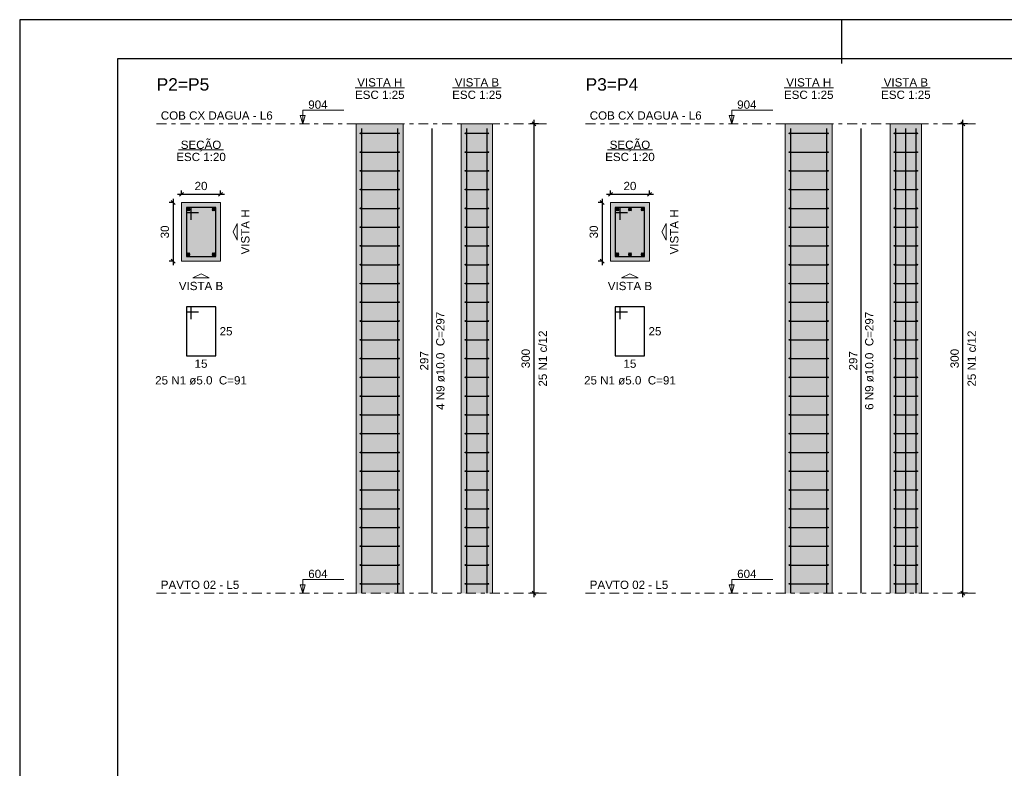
# Model space of a CAD drawing. Header units: millimetres. Extents: x 0 to 119, y 0 to 84.
# Tile 4 of 13: x 0 to 25, y 65 to 84. Entities that reach past the tile are written whole.
import ezdxf

# ---------------------------------------------------------------- set-up
doc = ezdxf.new("R2010")
doc.units = ezdxf.units.MM
doc.header["$MEASUREMENT"] = 0
doc.linetypes.add('DASHDOT', pattern=[2.54, 1.27, -0.635, 0, -0.635])
doc.linetypes.add('NULL', pattern=[0])
doc.layers.get('0').update_dxf_attribs({"lineweight": 18})
for name, color, linetype, lineweight in [('Descrição da armadura', 7, 'Continuous', 0), ('DT-Barras na forma', 2, 'Continuous', 30), ('DT-Barras no corte', 5, 'Continuous', 5), ('DT-Barras rebatidas', 2, 'Continuous', 30), ('DT-Cotas', 9, 'Continuous', 5), ('DT-Estribos na forma', 2, 'Continuous', 30), ('DT-Forma', 5, 'Continuous', 5), ('DT-Hachura seção pilares', 254, 'Continuous', 5), ('DT-Hachura vista pilares', 254, 'Continuous', 5), ('DT-Pontilhado', 9, 'DASHDOT', 5), ('DT-Textos', 7, 'Continuous', 5), ('DT-Título', 3, 'Continuous', 20), ('Textos armaduras', 7, 'Continuous', 0)]:
    doc.layers.add(name, color=color, linetype=linetype, lineweight=lineweight)
doc.layers.add('SEDUC_MARF', color=1, linetype='Continuous')
doc.layers.add('SEDUC_MARGG', color=7, linetype='Continuous')
doc.styles.add('Arial', font='txt')
doc.dimstyles.new('UM_20.000000', dxfattribs={"dimtxt": 0.18, "dimasz": 0.1, "dimexe": 0.1, "dimexo": 0.2, "dimgap": 0, "dimtad": 1, "dimtih": 1, "dimtoh": 1, "dimdec": 1, "dimlfac": 20, "dimzin": 0, "dimdsep": 46, "dimtxsty": 'Standard', "dimcen": 0.09, "dimdle": 0.1, "dimadec": 1, "dimazin": 2, "dimtfac": 1, "dimtdec": 4, "dimtofl": 0, "dimtmove": 0, "dimatfit": 3, "dimfxl": 1, "dimtolj": 1, "dimarcsym": 0})
doc.dimstyles.new('UM_25.000000', dxfattribs={"dimtxt": 0.18, "dimasz": 0.1, "dimexe": 0.1, "dimexo": 0.2, "dimgap": 0, "dimtad": 1, "dimtih": 1, "dimtoh": 1, "dimdec": 1, "dimlfac": 25, "dimzin": 0, "dimdsep": 46, "dimtxsty": 'Standard', "dimcen": 0.09, "dimdle": 0.1, "dimadec": 1, "dimazin": 2, "dimtfac": 1, "dimtdec": 4, "dimtofl": 0, "dimtmove": 0, "dimatfit": 3, "dimfxl": 1, "dimtolj": 1, "dimarcsym": 0})

# ---------------------------------------------------------------- blocks, each defined once
blk = doc.blocks.new('_Oblique')
at = {"color": 0, "linetype": 'ByBlock', "lineweight": -2}
blk.add_line((-0.5, -0.5), (0.5, 0.5), dxfattribs=at)
blk = doc.blocks.new('*D6')
at = {"layer": 'Defpoints', "color": 0}
for p in [(4.133687, 79.423), (3.921887, 77.923), (4.133687, 77.923)]:
    blk.add_point(p, dxfattribs=at)
at = {"layer": 'DT-Cotas', "color": 0, "lineweight": -2}
for p, q in [((3.921887, 79.523), (3.921887, 77.823)), ((3.933687, 79.423), (3.821887, 79.423)), ((3.933687, 77.923), (3.821887, 77.923))]:
    blk.add_line(p, q, dxfattribs=at)
at = {"layer": 'DT-Cotas', "color": 0, "lineweight": -2, "xscale": 0.1, "yscale": 0.1, "zscale": 0.1}
for p, rotation in [((3.921887, 79.423), 90), ((3.921887, 77.923), 270)]:
    blk.add_blockref('_Oblique', p, dxfattribs=dict(at, rotation=rotation))
at = {"layer": 'DT-Cotas', "color": 7, "insert": (3.710087, 78.673), "char_height": 0.2118, "attachment_point": 5, "rotation": 90, "style": 'Arial'}
blk.add_mtext('\\A1;30', dxfattribs=at)
blk = doc.blocks.new('*D7')
at = {"layer": 'Defpoints', "color": 0}
for p in [(5.133687, 79.6348), (4.133687, 79.423), (5.133687, 79.423)]:
    blk.add_point(p, dxfattribs=at)
at = {"layer": 'DT-Cotas', "color": 0, "lineweight": -2}
for p, q in [((4.033687, 79.6348), (5.233687, 79.6348)), ((4.133687, 79.623), (4.133687, 79.7348)), ((5.133687, 79.623), (5.133687, 79.7348))]:
    blk.add_line(p, q, dxfattribs=at)
at = {"layer": 'DT-Cotas', "color": 0, "lineweight": -2, "xscale": 0.1, "yscale": 0.1, "zscale": 0.1, "rotation": 180}
blk.add_blockref('_Oblique', (4.133687, 79.6348), dxfattribs=at)
at = {"layer": 'DT-Cotas', "color": 0, "lineweight": -2, "xscale": 0.1, "yscale": 0.1, "zscale": 0.1}
blk.add_blockref('_Oblique', (5.133687, 79.6348), dxfattribs=at)
at = {"layer": 'DT-Cotas', "color": 7, "insert": (4.633687, 79.8466), "char_height": 0.2118, "attachment_point": 5, "rotation": 0.0057296, "style": 'Arial'}
blk.add_mtext('\\A1;20', dxfattribs=at)
blk = doc.blocks.new('*D8')
at = {"layer": 'Defpoints', "color": 0}
for p in [(13.143683, 81.4351), (13.461383, 81.4351), (13.461383, 69.4351)]:
    blk.add_point(p, dxfattribs=at)
at = {"layer": 'DT-Cotas', "color": 0, "lineweight": -2}
for p, q in [((13.143683, 69.3351), (13.143683, 81.5351)), ((13.261383, 81.4351), (13.043683, 81.4351)), ((13.261383, 69.4351), (13.043683, 69.4351))]:
    blk.add_line(p, q, dxfattribs=at)
at = {"layer": 'DT-Cotas', "color": 0, "lineweight": -2, "xscale": 0.1, "yscale": 0.1, "zscale": 0.1}
for p, rotation in [((13.143683, 81.4351), 90), ((13.143683, 69.4351), 270)]:
    blk.add_blockref('_Oblique', p, dxfattribs=dict(at, rotation=rotation))
at = {"layer": 'DT-Cotas', "color": 7, "insert": (12.931883, 75.4351), "char_height": 0.2118, "attachment_point": 5, "rotation": 90, "style": 'Arial'}
blk.add_mtext('\\A1;300', dxfattribs=at)
blk = doc.blocks.new('*D9')
at = {"layer": 'Defpoints', "color": 0}
for p in [(15.09507, 79.423), (14.88327, 77.923), (15.09507, 77.923)]:
    blk.add_point(p, dxfattribs=at)
at = {"layer": 'DT-Cotas', "color": 0, "lineweight": -2}
for p, q in [((14.88327, 79.523), (14.88327, 77.823)), ((14.89507, 79.423), (14.78327, 79.423)), ((14.89507, 77.923), (14.78327, 77.923))]:
    blk.add_line(p, q, dxfattribs=at)
at = {"layer": 'DT-Cotas', "color": 0, "lineweight": -2, "xscale": 0.1, "yscale": 0.1, "zscale": 0.1}
for p, rotation in [((14.88327, 79.423), 90), ((14.88327, 77.923), 270)]:
    blk.add_blockref('_Oblique', p, dxfattribs=dict(at, rotation=rotation))
at = {"layer": 'DT-Cotas', "color": 7, "insert": (14.67147, 78.673), "char_height": 0.2118, "attachment_point": 5, "rotation": 90, "style": 'Arial'}
blk.add_mtext('\\A1;30', dxfattribs=at)
blk = doc.blocks.new('*D10')
at = {"layer": 'Defpoints', "color": 0}
for p in [(16.09507, 79.6348), (15.09507, 79.423), (16.09507, 79.423)]:
    blk.add_point(p, dxfattribs=at)
at = {"layer": 'DT-Cotas', "color": 0, "lineweight": -2}
for p, q in [((14.99507, 79.6348), (16.19507, 79.6348)), ((15.09507, 79.623), (15.09507, 79.7348)), ((16.09507, 79.623), (16.09507, 79.7348))]:
    blk.add_line(p, q, dxfattribs=at)
at = {"layer": 'DT-Cotas', "color": 0, "lineweight": -2, "xscale": 0.1, "yscale": 0.1, "zscale": 0.1, "rotation": 180}
blk.add_blockref('_Oblique', (15.09507, 79.6348), dxfattribs=at)
at = {"layer": 'DT-Cotas', "color": 0, "lineweight": -2, "xscale": 0.1, "yscale": 0.1, "zscale": 0.1}
blk.add_blockref('_Oblique', (16.09507, 79.6348), dxfattribs=at)
at = {"layer": 'DT-Cotas', "color": 7, "insert": (15.59507, 79.8466), "char_height": 0.2118, "attachment_point": 5, "rotation": 0.00573, "style": 'Arial'}
blk.add_mtext('\\A1;20', dxfattribs=at)
blk = doc.blocks.new('*D11')
at = {"layer": 'Defpoints', "color": 0}
for p in [(24.105066, 81.4351), (24.422766, 81.4351), (24.422766, 69.4351)]:
    blk.add_point(p, dxfattribs=at)
at = {"layer": 'DT-Cotas', "color": 0, "lineweight": -2}
for p, q in [((24.105066, 69.3351), (24.105066, 81.5351)), ((24.222766, 81.4351), (24.005066, 81.4351)), ((24.222766, 69.4351), (24.005066, 69.4351))]:
    blk.add_line(p, q, dxfattribs=at)
at = {"layer": 'DT-Cotas', "color": 0, "lineweight": -2, "xscale": 0.1, "yscale": 0.1, "zscale": 0.1}
for p, rotation in [((24.105066, 81.4351), 90), ((24.105066, 69.4351), 270)]:
    blk.add_blockref('_Oblique', p, dxfattribs=dict(at, rotation=rotation))
at = {"layer": 'DT-Cotas', "color": 7, "insert": (23.893266, 75.4351), "char_height": 0.2118, "attachment_point": 5, "rotation": 90, "style": 'Arial'}
blk.add_mtext('\\A1;300', dxfattribs=at)

msp = doc.modelspace()

# ---------------------------------------------------------------- hatches: boundary and pattern name
at = {"layer": 'DT-Hachura seção pilares', "linetype": 'Continuous'}
for points in [[(4.1337, 77.923), (4.1337, 77.923), (5.1337, 77.923), (5.1337, 79.423), (4.1337, 79.423), (4.1337, 77.923)], [(15.0951, 77.923), (15.0951, 77.923), (16.0951, 77.923), (16.0951, 79.423), (15.0951, 79.423), (15.0951, 77.923)]]:
    msp.add_hatch(color=254, dxfattribs=at).paths.add_polyline_path(points)
at = {"layer": 'DT-Hachura vista pilares', "linetype": 'Continuous'}
for points in [[(8.6021, 69.4351), (8.6021, 81.4351), (9.8021, 81.4351), (9.8021, 69.4351), (8.6021, 69.4351)], [(11.2847, 69.4351), (11.2847, 81.4351), (12.0847, 81.4351), (12.0847, 69.4351), (11.2847, 69.4351)], [(19.5635, 69.4351), (19.5635, 81.4351), (20.7635, 81.4351), (20.7635, 69.4351), (19.5635, 69.4351)], [(22.2461, 69.4351), (22.2461, 81.4351), (23.0461, 81.4351), (23.0461, 69.4351), (22.2461, 69.4351)]]:
    msp.add_hatch(color=254, dxfattribs=at).paths.add_polyline_path(points)

# ---------------------------------------------------------------- linework, layer by layer
at = {"layer": 'DT-Barras na forma'}
for points in [[(8.7421, 69.4351), (8.7421, 81.3191)], [(9.6621, 69.4351), (9.6621, 81.3191)], [(11.4247, 69.4351), (11.4247, 81.3191)], [(11.9447, 69.4351), (11.9447, 81.3191)], [(19.7035, 69.4351), (19.7035, 81.3191)], [(20.6235, 69.4351), (20.6235, 81.3191)], [(22.3861, 69.4351), (22.3861, 81.3191)], [(22.6461, 69.4351), (22.6461, 81.3191)], [(22.9061, 69.4351), (22.9061, 81.3191)], [(4.3837, 78.9855), (4.3837, 79.298), (4.2587, 79.298), (4.2587, 78.048), (5.0087, 78.048), (5.0087, 79.298), (4.2587, 79.298), (4.2587, 79.173), (4.5712, 79.173)], [(15.3451, 78.9855), (15.3451, 79.298), (15.2201, 79.298), (15.2201, 78.048), (15.9701, 78.048), (15.9701, 79.298), (15.2201, 79.298), (15.2201, 79.173), (15.5326, 79.173)]]:
    msp.add_lwpolyline(points, dxfattribs=at)
at = {"layer": 'DT-Barras no corte'}
for p, q in [((4.2712, 79.2105), (4.3462, 79.2855)), ((4.2712, 79.2855), (4.3462, 79.2105)), ((4.9212, 79.2105), (4.9962, 79.2855)), ((4.9212, 79.2855), (4.9962, 79.2105)), ((15.2326, 79.2105), (15.3076, 79.2855)), ((15.2326, 79.2855), (15.3076, 79.2105)), ((15.5576, 79.2105), (15.6326, 79.2855)), ((15.5576, 79.2855), (15.6326, 79.2105)), ((15.8826, 79.2105), (15.9576, 79.2855)), ((15.8826, 79.2855), (15.9576, 79.2105)), ((4.2712, 78.0605), (4.3462, 78.1355)), ((4.2712, 78.1355), (4.3462, 78.0605)), ((4.9212, 78.0605), (4.9962, 78.1355)), ((4.9212, 78.1355), (4.9962, 78.0605)), ((15.2326, 78.0605), (15.3076, 78.1355)), ((15.2326, 78.1355), (15.3076, 78.0605)), ((15.5576, 78.0605), (15.6326, 78.1355)), ((15.5576, 78.1355), (15.6326, 78.0605)), ((15.8826, 78.0605), (15.9576, 78.1355)), ((15.8826, 78.1355), (15.9576, 78.0605))]:
    msp.add_line(p, q, dxfattribs=at)
for centre in [(4.3087, 79.248), (4.9587, 79.248), (15.2701, 79.248), (15.5951, 79.248), (15.9201, 79.248), (4.3087, 78.098), (4.9587, 78.098), (15.2701, 78.098), (15.5951, 78.098), (15.9201, 78.098)]:
    msp.add_circle(centre, 0.0375, dxfattribs=at)
at = {"layer": 'DT-Barras rebatidas'}
for points in [[(10.5434, 69.4351), (10.5434, 81.3191)], [(21.5048, 69.4351), (21.5048, 81.3191)], [(4.3837, 76.4456), (4.3837, 76.7581), (4.2587, 76.7581), (4.2587, 75.5081), (5.0087, 75.5081), (5.0087, 76.7581), (4.2587, 76.7581), (4.2587, 76.6331), (4.5712, 76.6331)], [(15.3451, 76.4456), (15.3451, 76.7581), (15.2201, 76.7581), (15.2201, 75.5081), (15.9701, 75.5081), (15.9701, 76.7581), (15.2201, 76.7581), (15.2201, 76.6331), (15.5326, 76.6331)]]:
    msp.add_lwpolyline(points, dxfattribs=at)
at = {"layer": 'DT-Estribos na forma'}
for p, q in [((8.7121, 81.1951), (9.6921, 81.1951)), ((11.3947, 81.1951), (11.9747, 81.1951)), ((19.6735, 81.1951), (20.6535, 81.1951)), ((22.3561, 81.1951), (22.9361, 81.1951)), ((8.7121, 80.7151), (9.6921, 80.7151)), ((11.3947, 80.7151), (11.9747, 80.7151)), ((19.6735, 80.7151), (20.6535, 80.7151)), ((22.3561, 80.7151), (22.9361, 80.7151)), ((8.7121, 80.2351), (9.6921, 80.2351)), ((11.3947, 80.2351), (11.9747, 80.2351)), ((19.6735, 80.2351), (20.6535, 80.2351)), ((22.3561, 80.2351), (22.9361, 80.2351)), ((8.7121, 79.7551), (9.6921, 79.7551)), ((11.3947, 79.7551), (11.9747, 79.7551)), ((19.6735, 79.7551), (20.6535, 79.7551)), ((22.3561, 79.7551), (22.9361, 79.7551)), ((8.7121, 79.2751), (9.6921, 79.2751)), ((11.3947, 79.2751), (11.9747, 79.2751)), ((19.6735, 79.2751), (20.6535, 79.2751)), ((22.3561, 79.2751), (22.9361, 79.2751)), ((8.7121, 78.7951), (9.6921, 78.7951)), ((11.3947, 78.7951), (11.9747, 78.7951)), ((19.6735, 78.7951), (20.6535, 78.7951)), ((22.3561, 78.7951), (22.9361, 78.7951)), ((8.7121, 78.3151), (9.6921, 78.3151)), ((11.3947, 78.3151), (11.9747, 78.3151)), ((19.6735, 78.3151), (20.6535, 78.3151)), ((22.3561, 78.3151), (22.9361, 78.3151)), ((8.7121, 77.8351), (9.6921, 77.8351)), ((11.3947, 77.8351), (11.9747, 77.8351)), ((19.6735, 77.8351), (20.6535, 77.8351)), ((22.3561, 77.8351), (22.9361, 77.8351)), ((8.7121, 77.3551), (9.6921, 77.3551)), ((11.3947, 77.3551), (11.9747, 77.3551)), ((19.6735, 77.3551), (20.6535, 77.3551)), ((22.3561, 77.3551), (22.9361, 77.3551)), ((8.7121, 76.8751), (9.6921, 76.8751)), ((11.3947, 76.8751), (11.9747, 76.8751)), ((19.6735, 76.8751), (20.6535, 76.8751)), ((22.3561, 76.8751), (22.9361, 76.8751)), ((8.7121, 76.3951), (9.6921, 76.3951)), ((11.3947, 76.3951), (11.9747, 76.3951)), ((19.6735, 76.3951), (20.6535, 76.3951)), ((22.3561, 76.3951), (22.9361, 76.3951)), ((8.7121, 75.9151), (9.6921, 75.9151)), ((11.3947, 75.9151), (11.9747, 75.9151)), ((19.6735, 75.9151), (20.6535, 75.9151)), ((22.3561, 75.9151), (22.9361, 75.9151)), ((8.7121, 75.4351), (9.6921, 75.4351)), ((11.3947, 75.4351), (11.9747, 75.4351)), ((19.6735, 75.4351), (20.6535, 75.4351)), ((22.3561, 75.4351), (22.9361, 75.4351)), ((8.7121, 74.9551), (9.6921, 74.9551)), ((11.3947, 74.9551), (11.9747, 74.9551)), ((19.6735, 74.9551), (20.6535, 74.9551)), ((22.3561, 74.9551), (22.9361, 74.9551)), ((8.7121, 74.4751), (9.6921, 74.4751)), ((11.3947, 74.4751), (11.9747, 74.4751)), ((19.6735, 74.4751), (20.6535, 74.4751)), ((22.3561, 74.4751), (22.9361, 74.4751)), ((8.7121, 73.9951), (9.6921, 73.9951)), ((11.3947, 73.9951), (11.9747, 73.9951)), ((19.6735, 73.9951), (20.6535, 73.9951)), ((22.3561, 73.9951), (22.9361, 73.9951)), ((8.7121, 73.5151), (9.6921, 73.5151)), ((11.3947, 73.5151), (11.9747, 73.5151)), ((19.6735, 73.5151), (20.6535, 73.5151)), ((22.3561, 73.5151), (22.9361, 73.5151)), ((8.7121, 73.0351), (9.6921, 73.0351)), ((11.3947, 73.0351), (11.9747, 73.0351)), ((19.6735, 73.0351), (20.6535, 73.0351)), ((22.3561, 73.0351), (22.9361, 73.0351)), ((8.7121, 72.5551), (9.6921, 72.5551)), ((11.3947, 72.5551), (11.9747, 72.5551)), ((19.6735, 72.5551), (20.6535, 72.5551)), ((22.3561, 72.5551), (22.9361, 72.5551)), ((8.7121, 72.0751), (9.6921, 72.0751)), ((11.3947, 72.0751), (11.9747, 72.0751)), ((19.6735, 72.0751), (20.6535, 72.0751)), ((22.3561, 72.0751), (22.9361, 72.0751)), ((8.7121, 71.5951), (9.6921, 71.5951)), ((11.3947, 71.5951), (11.9747, 71.5951)), ((19.6735, 71.5951), (20.6535, 71.5951)), ((22.3561, 71.5951), (22.9361, 71.5951)), ((8.7121, 71.1151), (9.6921, 71.1151)), ((11.3947, 71.1151), (11.9747, 71.1151)), ((19.6735, 71.1151), (20.6535, 71.1151)), ((22.3561, 71.1151), (22.9361, 71.1151)), ((8.7121, 70.6351), (9.6921, 70.6351)), ((11.3947, 70.6351), (11.9747, 70.6351)), ((19.6735, 70.6351), (20.6535, 70.6351)), ((22.3561, 70.6351), (22.9361, 70.6351)), ((8.7121, 70.1551), (9.6921, 70.1551)), ((11.3947, 70.1551), (11.9747, 70.1551)), ((19.6735, 70.1551), (20.6535, 70.1551)), ((22.3561, 70.1551), (22.9361, 70.1551)), ((8.7121, 69.6751), (9.6921, 69.6751)), ((11.3947, 69.6751), (11.9747, 69.6751)), ((19.6735, 69.6751), (20.6535, 69.6751)), ((22.3561, 69.6751), (22.9361, 69.6751))]:
    msp.add_line(p, q, dxfattribs=at)
for centre in [(8.7121, 81.1951), (9.6921, 81.1951), (11.3947, 81.1951), (11.9747, 81.1951), (19.6735, 81.1951), (20.6535, 81.1951), (22.3561, 81.1951), (22.9361, 81.1951), (8.7121, 80.7151), (9.6921, 80.7151), (11.3947, 80.7151), (11.9747, 80.7151), (19.6735, 80.7151), (20.6535, 80.7151), (22.3561, 80.7151), (22.9361, 80.7151), (8.7121, 80.2351), (9.6921, 80.2351), (11.3947, 80.2351), (11.9747, 80.2351), (19.6735, 80.2351), (20.6535, 80.2351), (22.3561, 80.2351), (22.9361, 80.2351), (8.7121, 79.7551), (9.6921, 79.7551), (11.3947, 79.7551), (11.9747, 79.7551), (19.6735, 79.7551), (20.6535, 79.7551), (22.3561, 79.7551), (22.9361, 79.7551), (8.7121, 79.2751), (9.6921, 79.2751), (11.3947, 79.2751), (11.9747, 79.2751), (19.6735, 79.2751), (20.6535, 79.2751), (22.3561, 79.2751), (22.9361, 79.2751), (8.7121, 78.7951), (9.6921, 78.7951), (11.3947, 78.7951), (11.9747, 78.7951), (19.6735, 78.7951), (20.6535, 78.7951), (22.3561, 78.7951), (22.9361, 78.7951), (8.7121, 78.3151), (9.6921, 78.3151), (11.3947, 78.3151), (11.9747, 78.3151), (19.6735, 78.3151), (20.6535, 78.3151), (22.3561, 78.3151), (22.9361, 78.3151), (8.7121, 77.8351), (9.6921, 77.8351), (11.3947, 77.8351), (11.9747, 77.8351), (19.6735, 77.8351), (20.6535, 77.8351), (22.3561, 77.8351), (22.9361, 77.8351), (8.7121, 77.3551), (9.6921, 77.3551), (11.3947, 77.3551), (11.9747, 77.3551), (19.6735, 77.3551), (20.6535, 77.3551), (22.3561, 77.3551), (22.9361, 77.3551), (8.7121, 76.8751), (9.6921, 76.8751), (11.3947, 76.8751), (11.9747, 76.8751), (19.6735, 76.8751), (20.6535, 76.8751), (22.3561, 76.8751), (22.9361, 76.8751), (8.7121, 76.3951), (9.6921, 76.3951), (11.3947, 76.3951), (11.9747, 76.3951), (19.6735, 76.3951), (20.6535, 76.3951), (22.3561, 76.3951), (22.9361, 76.3951), (8.7121, 75.9151), (9.6921, 75.9151), (11.3947, 75.9151), (11.9747, 75.9151), (19.6735, 75.9151), (20.6535, 75.9151), (22.3561, 75.9151), (22.9361, 75.9151), (8.7121, 75.4351), (9.6921, 75.4351), (11.3947, 75.4351), (11.9747, 75.4351), (19.6735, 75.4351), (20.6535, 75.4351), (22.3561, 75.4351), (22.9361, 75.4351), (8.7121, 74.9551), (9.6921, 74.9551), (11.3947, 74.9551), (11.9747, 74.9551), (19.6735, 74.9551), (20.6535, 74.9551), (22.3561, 74.9551), (22.9361, 74.9551), (8.7121, 74.4751), (9.6921, 74.4751), (11.3947, 74.4751), (11.9747, 74.4751), (19.6735, 74.4751), (20.6535, 74.4751), (22.3561, 74.4751), (22.9361, 74.4751), (8.7121, 73.9951), (9.6921, 73.9951), (11.3947, 73.9951), (11.9747, 73.9951), (19.6735, 73.9951), (20.6535, 73.9951), (22.3561, 73.9951), (22.9361, 73.9951), (8.7121, 73.5151), (9.6921, 73.5151), (11.3947, 73.5151), (11.9747, 73.5151), (19.6735, 73.5151), (20.6535, 73.5151), (22.3561, 73.5151), (22.9361, 73.5151), (8.7121, 73.0351), (9.6921, 73.0351), (11.3947, 73.0351), (11.9747, 73.0351), (19.6735, 73.0351), (20.6535, 73.0351), (22.3561, 73.0351), (22.9361, 73.0351), (8.7121, 72.5551), (9.6921, 72.5551), (11.3947, 72.5551), (11.9747, 72.5551), (19.6735, 72.5551), (20.6535, 72.5551), (22.3561, 72.5551), (22.9361, 72.5551), (8.7121, 72.0751), (9.6921, 72.0751), (11.3947, 72.0751), (11.9747, 72.0751), (19.6735, 72.0751), (20.6535, 72.0751), (22.3561, 72.0751), (22.9361, 72.0751), (8.7121, 71.5951), (9.6921, 71.5951), (11.3947, 71.5951), (11.9747, 71.5951), (19.6735, 71.5951), (20.6535, 71.5951), (22.3561, 71.5951), (22.9361, 71.5951), (8.7121, 71.1151), (9.6921, 71.1151), (11.3947, 71.1151), (11.9747, 71.1151), (19.6735, 71.1151), (20.6535, 71.1151), (22.3561, 71.1151), (22.9361, 71.1151), (8.7121, 70.6351), (9.6921, 70.6351), (11.3947, 70.6351), (11.9747, 70.6351), (19.6735, 70.6351), (20.6535, 70.6351), (22.3561, 70.6351), (22.9361, 70.6351), (8.7121, 70.1551), (9.6921, 70.1551), (11.3947, 70.1551), (11.9747, 70.1551), (19.6735, 70.1551), (20.6535, 70.1551), (22.3561, 70.1551), (22.9361, 70.1551), (8.7121, 69.6751), (9.6921, 69.6751), (11.3947, 69.6751), (11.9747, 69.6751), (19.6735, 69.6751), (20.6535, 69.6751), (22.3561, 69.6751), (22.9361, 69.6751)]:
    msp.add_circle(centre, 0.01, dxfattribs=at)
at = {"layer": 'DT-Forma'}
for p, q in [((8.6021, 81.4351), (9.8021, 81.4351)), ((8.6021, 69.4351), (8.6021, 81.4351)), ((9.8021, 69.4351), (9.8021, 81.4351)), ((11.2847, 81.4351), (12.0847, 81.4351)), ((11.2847, 69.4351), (11.2847, 81.4351)), ((12.0847, 69.4351), (12.0847, 81.4351)), ((19.5635, 81.4351), (20.7635, 81.4351)), ((19.5635, 69.4351), (19.5635, 81.4351)), ((20.7635, 69.4351), (20.7635, 81.4351)), ((22.2461, 81.4351), (23.0461, 81.4351)), ((22.2461, 69.4351), (22.2461, 81.4351)), ((23.0461, 69.4351), (23.0461, 81.4351))]:
    msp.add_line(p, q, dxfattribs=at)
for points in [[(4.1337, 77.923), (5.1337, 77.923), (5.1337, 79.423), (4.1337, 79.423), (4.1337, 77.923)], [(15.0951, 77.923), (16.0951, 77.923), (16.0951, 79.423), (15.0951, 79.423), (15.0951, 77.923)]]:
    msp.add_lwpolyline(points, close=True, dxfattribs=at)
at = {"layer": 'DT-Pontilhado', "ltscale": 0.2}
for p, q in [((3.5, 81.4351), (13.4614, 81.4351)), ((14.4614, 81.4351), (24.4228, 81.4351)), ((3.5, 69.4351), (13.4614, 69.4351)), ((14.4614, 69.4351), (24.4228, 69.4351))]:
    msp.add_line(p, q, dxfattribs=at)
at = {"layer": 'DT-Textos'}
for p, q in [((8.5722, 82.3564), (9.8319, 82.3564)), ((11.063, 82.3564), (12.3064, 82.3564)), ((19.5336, 82.3564), (20.7933, 82.3564)), ((22.0244, 82.3564), (23.2677, 82.3564)), ((4.0615, 80.7679), (5.2059, 80.7679)), ((15.0229, 80.7679), (16.1673, 80.7679))]:
    msp.add_line(p, q, dxfattribs=at)
for points in [[(7.2344, 81.4351), (7.2979, 81.6469), (7.1708, 81.6469), (7.2344, 81.4351), (7.2344, 81.7851), (8.2844, 81.7851)], [(18.1958, 81.4351), (18.2593, 81.6469), (18.1322, 81.6469), (18.1958, 81.4351), (18.1958, 81.7851), (19.2458, 81.7851)], [(7.2344, 69.4351), (7.2979, 69.6469), (7.1708, 69.6469), (7.2344, 69.4351), (7.2344, 69.7851), (8.2844, 69.7851)], [(18.1958, 69.4351), (18.2593, 69.6469), (18.1322, 69.6469), (18.1958, 69.4351), (18.1958, 69.7851), (19.2458, 69.7851)]]:
    msp.add_lwpolyline(points, dxfattribs=at)
for points in [[(5.5573, 78.673), (5.5573, 78.4612), (5.4514, 78.673), (5.5573, 78.8848), (5.5573, 78.673)], [(16.5187, 78.673), (16.5187, 78.4612), (16.4128, 78.673), (16.5187, 78.8848), (16.5187, 78.673)], [(4.6337, 77.4994), (4.4219, 77.4994), (4.6337, 77.6053), (4.8455, 77.4994), (4.6337, 77.4994)], [(15.5951, 77.4994), (15.3833, 77.4994), (15.5951, 77.6053), (15.8069, 77.4994), (15.5951, 77.4994)]]:
    msp.add_lwpolyline(points, close=True, dxfattribs=at)
at = {"layer": 'SEDUC_MARF'}
msp.add_line((21.0015, 84.1), (21.0015, 82.9804), dxfattribs=at)
msp.add_lwpolyline([(118.9, 84.1), (0, 84.1), (0, 0), (118.9, 0)], close=True, dxfattribs=at)
at = {"layer": 'SEDUC_MARGG'}
msp.add_lwpolyline([(2.5, 1), (117.9, 1), (117.9, 83.1), (2.5, 83.1), (2.5, 1)], dxfattribs=at)

# ---------------------------------------------------------------- texts
at = {"layer": 'Descrição da armadura', "linetype": 'NULL', "char_height": 0.2118, "attachment_point": 8, "rotation": 90.00021, "line_spacing_factor": 0.9, "style": 'Arial'}
for s, insert, width in [('4 N9 ø10.0  C=297', (10.8611, 75.377), 4.916973), ('6 N9 ø10.0  C=297', (21.8225, 75.377), 4.916973), ('25 N1 c/12', (13.4754, 75.4351), 2.845127), ('25 N1 c/12', (24.4368, 75.4351), 2.845127)]:
    msp.add_mtext(s, dxfattribs=dict(at, insert=insert, width=width))
at = {"layer": 'Descrição da armadura', "linetype": 'NULL', "char_height": 0.2118, "width": 4.594404, "attachment_point": 8, "line_spacing_factor": 0.9, "style": 'Arial'}
for insert in [(4.634, 74.7669), (15.5954, 74.7669)]:
    msp.add_mtext('25 N1 ø5.0  C=91', dxfattribs=dict(at, insert=insert))
at = {"layer": 'DT-Textos', "linetype": 'NULL', "char_height": 0.2118, "line_spacing_factor": 0.798, "style": 'Arial'}
for s, insert, width, attachment_point in [('VISTA H', (9.202, 82.3879), 2.255996, 8), ('VISTA B', (11.685, 82.3879), 2.223994, 8), ('VISTA H', (20.1634, 82.3879), 2.255996, 8), ('VISTA B', (22.6464, 82.3879), 2.223994, 8), ('ESC 1:25', (9.202, 82.0709), 2.482559, 8), ('ESC 1:25', (11.685, 82.0709), 2.482559, 8), ('ESC 1:25', (20.1634, 82.0709), 2.482559, 8), ('ESC 1:25', (22.6464, 82.0709), 2.482559, 8), ('904', (7.374, 81.8199), 0.967705, 7), ('904', (18.3354, 81.8199), 0.967705, 7), ('COB CX DAGUA - L6', (3.606, 81.5409), 5.607988, 7), ('COB CX DAGUA - L6', (14.5674, 81.5409), 5.607988, 7), ('SEÇÃO', (4.634, 80.73), 2.030566, 8), ('SEÇÃO', (15.5954, 80.73), 2.030566, 8), ('ESC 1:20', (4.634, 80.4819), 2.482559, 8), ('ESC 1:20', (15.5954, 80.4819), 2.482559, 8), ('VISTA B', (4.634, 77.1819), 2.223994, 8), ('VISTA B', (15.5954, 77.1819), 2.223994, 8), ('604', (7.374, 69.8199), 0.967705, 7), ('604', (18.3354, 69.8199), 0.967705, 7), ('PAVTO 02 - L5', (3.606, 69.5409), 3.932842, 7), ('PAVTO 02 - L5', (14.5674, 69.5409), 3.932842, 7)]:
    msp.add_mtext(s, dxfattribs=dict(at, insert=insert, width=width, attachment_point=attachment_point))
at = {"layer": 'DT-Textos', "linetype": 'NULL', "char_height": 0.2118, "width": 2.255996, "attachment_point": 8, "rotation": 90.00021, "line_spacing_factor": 0.798, "style": 'Arial'}
for insert in [(5.8751, 78.673), (16.8365, 78.673)]:
    msp.add_mtext('VISTA H', dxfattribs=dict(at, insert=insert))
at = {"layer": 'DT-Título', "linetype": 'NULL', "char_height": 0.3177, "width": 2.666641, "attachment_point": 7, "line_spacing_factor": 0.798, "style": 'Arial'}
for s, insert in [('P2=P5', (3.5, 82.2818)), ('P3=P4', (14.4614, 82.2818))]:
    msp.add_mtext(s, dxfattribs=dict(at, insert=insert))
at = {"layer": 'Textos armaduras', "linetype": 'NULL', "char_height": 0.2118, "width": 1.045137, "line_spacing_factor": 0.9, "style": 'Arial'}
for s, insert, attachment_point in [('25', (5.1087, 76.239), 1), ('25', (16.0701, 76.239), 1), ('15', (4.6337, 75.4108), 2), ('15', (15.5951, 75.4108), 2)]:
    msp.add_mtext(s, dxfattribs=dict(at, insert=insert, attachment_point=attachment_point))
at = {"layer": 'Textos armaduras', "linetype": 'NULL', "char_height": 0.2118, "width": 1.367705, "attachment_point": 8, "rotation": 90.00021, "line_spacing_factor": 0.9, "style": 'Arial'}
for insert in [(10.4461, 75.3771), (21.4075, 75.3771)]:
    msp.add_mtext('297', dxfattribs=dict(at, insert=insert))

# ---------------------------------------------------------------- dimensions: what is measured, and where the dimension line sits
at = {"layer": 'DT-Cotas'}
for base, p1, p2, dimstyle, override, picture, middle in [((13.1437, 81.4351), (13.4614, 69.4351), (13.4614, 81.4351), 'UM_25.000000', {"dimtxt": 0.2118, "dimasz": 0.1, "dimexe": 0.1, "dimexo": 0.2, "dimtad": 1, "dimtih": 0, "dimtoh": 0, "dimdec": 1, "dimlfac": 25, "dimzin": 8, "dimtxsty": 'Arial', "dimblk": 'Oblique', "dimblk1": 'Oblique', "dimblk2": 'Oblique', "dimsah": 1, "dimdle": 0.1, "dimse1": 0, "dimse2": 0, "dimclrt": 7, "dimadec": 1, "dimazin": 3, "dimtmove": 2, "dimldrblk": 'Oblique'}, '*D8', (12.9319, 75.4351)), ((24.1051, 81.4351), (24.4228, 69.4351), (24.4228, 81.4351), 'UM_25.000000', {"dimtxt": 0.2118, "dimasz": 0.1, "dimexe": 0.1, "dimexo": 0.2, "dimtad": 1, "dimtih": 0, "dimtoh": 0, "dimdec": 1, "dimlfac": 25, "dimzin": 8, "dimtxsty": 'Arial', "dimblk": 'Oblique', "dimblk1": 'Oblique', "dimblk2": 'Oblique', "dimsah": 1, "dimdle": 0.1, "dimse1": 0, "dimse2": 0, "dimclrt": 7, "dimadec": 1, "dimazin": 3, "dimtmove": 2, "dimldrblk": 'Oblique'}, '*D11', (23.8933, 75.4351)), ((3.9219, 77.923), (4.1337, 79.423), (4.1337, 77.923), 'UM_20.000000', {"dimtxt": 0.2118, "dimasz": 0.1, "dimexe": 0.1, "dimexo": 0.2, "dimtad": 1, "dimtih": 0, "dimtoh": 0, "dimdec": 1, "dimlfac": 20, "dimzin": 8, "dimtxsty": 'Arial', "dimblk": 'Oblique', "dimblk1": 'Oblique', "dimblk2": 'Oblique', "dimsah": 1, "dimdle": 0.1, "dimse1": 0, "dimse2": 0, "dimclrt": 7, "dimadec": 1, "dimazin": 3, "dimtmove": 2, "dimldrblk": 'Oblique'}, '*D6', (3.7101, 78.673)), ((14.8833, 77.923), (15.0951, 79.423), (15.0951, 77.923), 'UM_20.000000', {"dimtxt": 0.2118, "dimasz": 0.1, "dimexe": 0.1, "dimexo": 0.2, "dimtad": 1, "dimtih": 0, "dimtoh": 0, "dimdec": 1, "dimlfac": 20, "dimzin": 8, "dimtxsty": 'Arial', "dimblk": 'Oblique', "dimblk1": 'Oblique', "dimblk2": 'Oblique', "dimsah": 1, "dimdle": 0.1, "dimse1": 0, "dimse2": 0, "dimclrt": 7, "dimadec": 1, "dimazin": 3, "dimtmove": 2, "dimldrblk": 'Oblique'}, '*D9', (14.6715, 78.673))]:
    dim = msp.add_linear_dim(base=base, p1=p1, p2=p2, angle=90, dimstyle=dimstyle, override=override, dxfattribs=at)
    dim.commit()
    dim.dimension.update_dxf_attribs({"geometry": picture, "text_midpoint": middle, "dimtype": 160, "text_rotation": 90})
for base, p1, p2, picture, middle in [((5.1337, 79.6348), (4.1337, 79.423), (5.1337, 79.423), '*D7', (4.6337, 79.8466)), ((16.0951, 79.6348), (15.0951, 79.423), (16.0951, 79.423), '*D10', (15.5951, 79.8466))]:
    dim = msp.add_linear_dim(base=base, p1=p1, p2=p2, dimstyle='UM_20.000000', override={"dimtxt": 0.2118, "dimasz": 0.1, "dimexe": 0.1, "dimexo": 0.2, "dimtad": 1, "dimtih": 0, "dimtoh": 0, "dimdec": 1, "dimlfac": 20, "dimzin": 8, "dimtxsty": 'Arial', "dimblk": 'Oblique', "dimblk1": 'Oblique', "dimblk2": 'Oblique', "dimsah": 1, "dimdle": 0.1, "dimse1": 0, "dimse2": 0, "dimclrt": 7, "dimadec": 1, "dimazin": 3, "dimtmove": 2, "dimldrblk": 'Oblique'}, dxfattribs=at)
    dim.commit()
    dim.dimension.update_dxf_attribs({"geometry": picture, "text_midpoint": middle, "dimtype": 160, "text_rotation": 0.00573})

doc.saveas('drawing.dxf')
